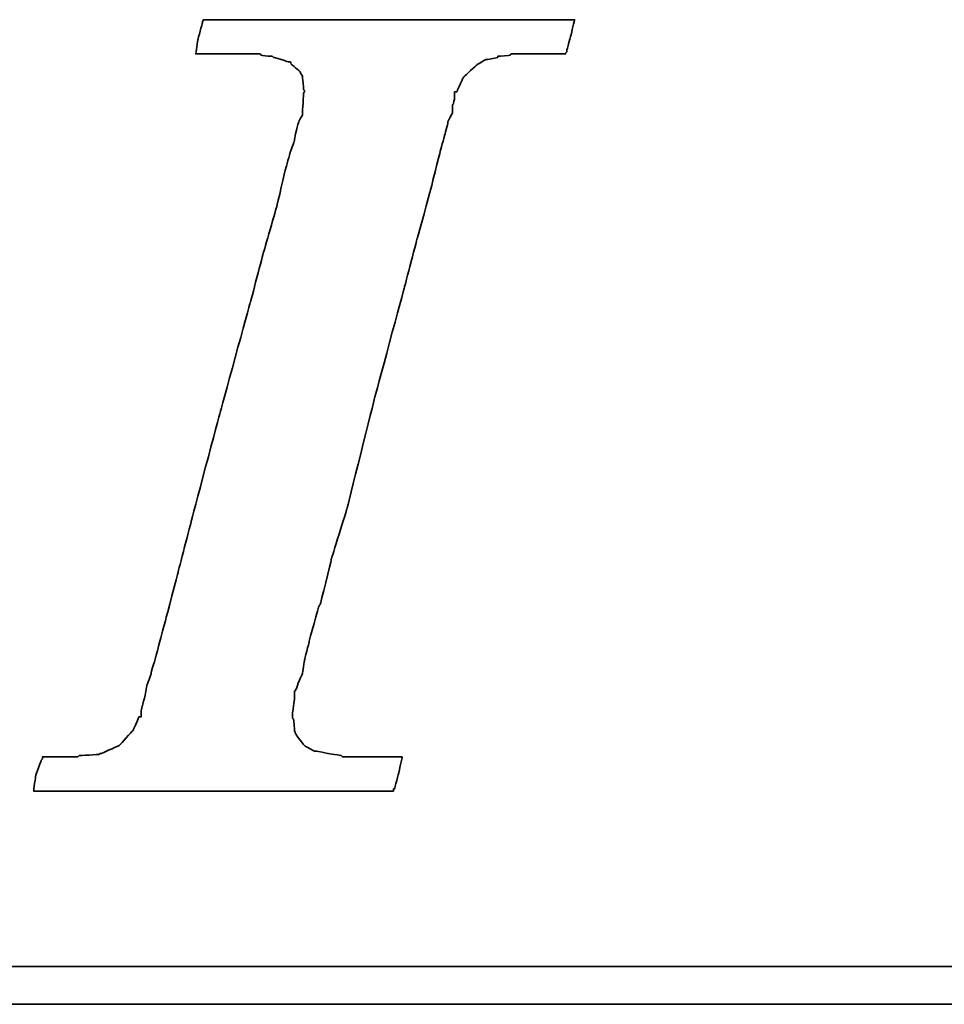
# Model space of a CAD drawing. Header units: millimetres. Extents: x 773 to 1041, y 95 to 192.
# Tile 32 of 50: x 975.21 to 977.37, y 119.97 to 122.27. Entities that reach past the tile are written whole.
import ezdxf

# ---------------------------------------------------------------- set-up
doc = ezdxf.new("R2010")
doc.units = ezdxf.units.MM
doc.header["$LTSCALE"] = 0.15
doc.layers.add('DIM', color=4, linetype='CONTINUOUS')
doc.layers.add('layer 1', color=7, linetype='CONTINUOUS')

# ---------------------------------------------------------------- blocks, each defined once
blk = doc.blocks.new('TBI MOTION logo(完整正式版)')
at = {"layer": 'layer 1', "color": 22, "lineweight": 35}
for points, knots in [([(-40.59125, -7.94375), (-40.59125, -7.94375), (-40.97375, -7.94375), (-40.97375, -7.94375), (-40.97375, -7.94375), (-40.97375, -7.94375), (-41.38125, -7.94375), (-41.38125, -7.94375), (-41.38125, -7.94375), (-41.38125, -7.94375), (-41.54875, -7.94375), (-41.54875, -7.94375), (-41.54875, -7.94375), (-41.54875, -7.94375), (-41.59875, -7.94375), (-41.59875, -7.94375), (-41.59875, -7.94375), (-41.59875, -7.94375), (-41.88375, -7.94375), (-41.88375, -7.94375), (-41.88375, -7.94375), (-41.88375, -7.94375), (-41.90875, -7.91875), (-41.90875, -7.91875), (-41.90875, -7.91875), (-41.90875, -7.91875), (-42.19875, -7.87125), (-42.19875, -7.87125), (-42.19875, -7.87125), (-42.19875, -7.87125), (-42.43875, -7.82375), (-42.43875, -7.82375), (-42.43875, -7.82375), (-42.43875, -7.82375), (-42.45875, -7.82375), (-42.45875, -7.82375), (-42.45875, -7.82375), (-42.45875, -7.82375), (-42.48625, -7.82375), (-42.48625, -7.82375), (-42.48625, -7.82375), (-42.48625, -7.82375), (-42.67625, -7.72375), (-42.67625, -7.72375), (-42.67625, -7.72375), (-42.67625, -7.72375), (-42.70125, -7.70375), (-42.70125, -7.70375), (-42.70125, -7.70375), (-42.70125, -7.70375), (-42.72375, -7.67875), (-42.72375, -7.67875), (-42.72375, -7.67875), (-42.72375, -7.67875), (-42.86875, -7.48875), (-42.86875, -7.48875), (-42.86875, -7.48875), (-42.86875, -7.48875), (-42.89375, -7.43875), (-42.89375, -7.43875), (-42.89375, -7.43875), (-42.89375, -7.43875), (-42.91875, -7.38875), (-42.91875, -7.38875), (-42.91875, -7.38875), (-42.91875, -7.38875), (-42.93875, -7.12875), (-42.93875, -7.12875), (-42.93875, -7.12875), (-42.93875, -7.12875), (-42.96375, -7.10375), (-42.96375, -7.10375), (-42.96375, -7.10375), (-42.96375, -7.10375), (-42.96375, -7.05375), (-42.96375, -7.05375), (-42.96375, -7.05375), (-42.96375, -7.05375), (-42.96375, -7.00875), (-42.96375, -7.00875), (-42.96375, -7.00875), (-42.96375, -7.00875), (-42.91875, -6.69625), (-42.91875, -6.69625), (-42.91875, -6.69625), (-42.91875, -6.69625), (-42.91875, -6.62375), (-42.91875, -6.62375), (-42.91875, -6.62375), (-42.91875, -6.62375), (-42.91875, -6.59625), (-42.91875, -6.59625), (-42.91875, -6.59625), (-42.91875, -6.59625), (-42.91875, -6.57375), (-42.91875, -6.57375), (-42.91875, -6.57375), (-42.91875, -6.57375), (-42.91875, -6.52875), (-42.91875, -6.52875), (-42.91875, -6.52875), (-42.91875, -6.52875), (-42.89375, -6.50375), (-42.89375, -6.50375), (-42.89375, -6.50375), (-42.89375, -6.50375), (-42.84375, -6.38375), (-42.84375, -6.38375), (-42.84375, -6.38375), (-42.84375, -6.38375), (-42.84375, -6.35875), (-42.84375, -6.35875), (-42.84375, -6.35875), (-42.84375, -6.35875), (-42.74625, -6.14375), (-42.74625, -6.14375), (-42.74625, -6.14375), (-42.74625, -6.14375), (-42.70125, -5.85375), (-42.70125, -5.85375), (-42.70125, -5.85375), (-42.70125, -5.85375), (-42.60375, -5.47125), (-42.60375, -5.47125), (-42.60375, -5.47125), (-42.60375, -5.47125), (-42.60375, -5.44875), (-42.60375, -5.44875), (-42.60375, -5.44875), (-42.60375, -5.44875), (-42.38875, -4.67875), (-42.38875, -4.67875), (-42.38875, -4.67875), (-42.38875, -4.67875), (-42.36375, -4.65375), (-42.36375, -4.65375), (-42.36375, -4.65375), (-42.36375, -4.65375), (-42.12375, -3.69625), (-42.12375, -3.69625), (-42.12375, -3.69625), (-42.12375, -3.69625), (-42.12375, -3.67374), (-42.12375, -3.67374), (-42.12375, -3.67374), (-42.12375, -3.67374), (-41.78875, -2.59374), (-41.78875, -2.59374), (-41.78875, -2.59374), (-41.78875, -2.59374), (-41.18875, -0.19375), (-41.18875, -0.19375), (-41.18875, -0.19375), (-41.18875, -0.19375), (-40.54375, 2.20624), (-40.54375, 2.20624), (-40.54375, 2.20624), (-40.54375, 2.20624), (-40.25375, 3.30875), (-40.25375, 3.30875), (-40.25375, 3.30875), (-40.25375, 3.30875), (-39.98875, 4.27125), (-39.98875, 4.27125), (-39.98875, 4.27125), (-39.98875, 4.27125), (-39.77375, 5.13125), (-39.77375, 5.13125), (-39.77375, 5.13125), (-39.77375, 5.13125), (-39.67875, 5.47125), (-39.67875, 5.47125), (-39.67875, 5.47125), (-39.67875, 5.47125), (-39.60375, 5.75625), (-39.60375, 5.75625), (-39.60375, 5.75625), (-39.60375, 5.75625), (-39.60375, 5.78125), (-39.60375, 5.78125), (-39.60375, 5.78125), (-39.60375, 5.78125), (-39.50875, 5.97125), (-39.50875, 5.97125), (-39.50875, 5.97125), (-39.50875, 5.97125), (-39.50875, 6.13875), (-39.50875, 6.13875), (-39.50875, 6.13875), (-39.50875, 6.13875), (-39.48625, 6.16625), (-39.48625, 6.16625), (-39.48625, 6.16625), (-39.48625, 6.16625), (-39.46125, 6.28625), (-39.46125, 6.28625), (-39.46125, 6.28625), (-39.46125, 6.28625), (-39.46125, 6.42625), (-39.46125, 6.42625), (-39.46125, 6.42625), (-39.46125, 6.42625), (-39.41375, 6.42625), (-39.41375, 6.42625), (-39.41375, 6.42625), (-39.41375, 6.42625), (-39.29375, 6.69125), (-39.29375, 6.69125), (-39.29375, 6.69125), (-39.29375, 6.69125), (-39.26875, 6.74125), (-39.26875, 6.74125), (-39.26875, 6.74125), (-39.26875, 6.74125), (-39.24375, 6.76625), (-39.24375, 6.76625), (-39.24375, 6.76625), (-39.24375, 6.76625), (-38.98375, 7.00624), (-38.98375, 7.00624), (-38.98375, 7.00624), (-38.98375, 7.00624), (-38.95625, 7.02624), (-38.95625, 7.02624), (-38.95625, 7.02624), (-38.95625, 7.02624), (-38.78875, 7.12624), (-38.78875, 7.12624), (-38.78875, 7.12624), (-38.78875, 7.12624), (-38.76375, 7.12624), (-38.76375, 7.12624), (-38.76375, 7.12624), (-38.76375, 7.12624), (-38.74375, 7.12624), (-38.74375, 7.12624), (-38.74375, 7.12624), (-38.74375, 7.12624), (-38.52875, 7.17125), (-38.52875, 7.17125), (-38.52875, 7.17125), (-38.52875, 7.17125), (-38.52875, 7.19624), (-38.52875, 7.19624), (-38.52875, 7.19624), (-38.52875, 7.19624), (-38.50375, 7.19624), (-38.50375, 7.19624), (-38.50375, 7.19624), (-38.50375, 7.19624), (-38.26125, 7.21875), (-38.26125, 7.21875), (-38.26125, 7.21875), (-38.26125, 7.21875), (-38.23875, 7.24624), (-38.23875, 7.24624), (-38.23875, 7.24624), (-38.23875, 7.24624), (-38.21625, 7.24624), (-38.21625, 7.24624), (-38.21625, 7.24624), (-38.21625, 7.24624), (-38.18875, 7.24624), (-38.18875, 7.24624), (-38.18875, 7.24624), (-38.18875, 7.24624), (-37.90375, 7.24624), (-37.90375, 7.24624), (-37.90375, 7.24624), (-37.90375, 7.24624), (-37.85375, 7.24624), (-37.85375, 7.24624), (-37.85375, 7.24624), (-37.85375, 7.24624), (-37.75875, 7.24624), (-37.75875, 7.24624), (-37.75875, 7.24624), (-37.75875, 7.24624), (-37.42375, 7.24624), (-37.42375, 7.24624), (-37.42375, 7.24624), (-37.42375, 7.24624), (-37.08875, 7.24624), (-37.08875, 7.24624), (-37.08875, 7.24624), (-37.08875, 7.24624), (-37.06375, 7.24624), (-37.06375, 7.24624), (-37.06375, 7.24624), (-37.06375, 7.24624), (-37.06375, 7.26624), (-37.06375, 7.26624), (-37.06375, 7.26624), (-37.06375, 7.26624), (-37.03875, 7.29125), (-37.03875, 7.29125), (-37.03875, 7.29125), (-37.03875, 7.29125), (-37.03875, 7.31625), (-37.03875, 7.31625), (-37.03875, 7.31625), (-37.03875, 7.31625), (-36.94125, 7.67625), (-36.94125, 7.67625), (-36.94125, 7.67625), (-36.94125, 7.67625), (-36.86875, 7.98625), (-36.86875, 7.98625), (-36.86875, 7.98625), (-36.86875, 7.98625), (-36.98875, 7.98625), (-36.98875, 7.98625), (-36.98875, 7.98625), (-36.98875, 7.98625), (-37.42375, 7.98625), (-37.42375, 7.98625), (-37.42375, 7.98625), (-37.42375, 7.98625), (-37.94875, 7.98625), (-37.94875, 7.98625), (-37.94875, 7.98625), (-37.94875, 7.98625), (-38.57375, 7.98625), (-38.57375, 7.98625), (-38.57375, 7.98625), (-38.57375, 7.98625), (-39.29375, 7.98625), (-39.29375, 7.98625), (-39.29375, 7.98625), (-39.29375, 7.98625), (-40.82875, 7.98625), (-40.82875, 7.98625), (-40.82875, 7.98625), (-40.82875, 7.98625), (-42.36375, 7.98625), (-42.36375, 7.98625), (-42.36375, 7.98625), (-42.36375, 7.98625), (-43.08375, 7.98625), (-43.08375, 7.98625), (-43.08375, 7.98625), (-43.08375, 7.98625), (-43.70875, 7.98625), (-43.70875, 7.98625), (-43.70875, 7.98625), (-43.70875, 7.98625), (-44.23375, 7.98625), (-44.23375, 7.98625), (-44.23375, 7.98625), (-44.23375, 7.98625), (-44.66875, 7.98625), (-44.66875, 7.98625), (-44.66875, 7.98625), (-44.66875, 7.98625), (-44.88375, 7.98625), (-44.88375, 7.98625), (-44.88375, 7.98625), (-44.88375, 7.98625), (-44.90875, 7.94125), (-44.90875, 7.94125), (-44.90875, 7.94125), (-44.90875, 7.94125), (-44.90875, 7.91625), (-44.90875, 7.91625), (-44.90875, 7.91625), (-44.90875, 7.91625), (-45.00375, 7.55625), (-45.00375, 7.55625), (-45.00375, 7.55625), (-45.00375, 7.55625), (-45.05375, 7.24624), (-45.05375, 7.24624), (-45.05375, 7.24624), (-45.05375, 7.24624), (-44.61875, 7.24624), (-44.61875, 7.24624), (-44.61875, 7.24624), (-44.61875, 7.24624), (-44.11375, 7.24624), (-44.11375, 7.24624), (-44.11375, 7.24624), (-44.11375, 7.24624), (-43.99375, 7.24624), (-43.99375, 7.24624), (-43.99375, 7.24624), (-43.99375, 7.24624), (-43.94625, 7.24624), (-43.94625, 7.24624), (-43.94625, 7.24624), (-43.94625, 7.24624), (-43.92374, 7.24624), (-43.92374, 7.24624), (-43.92374, 7.24624), (-43.92374, 7.24624), (-43.65875, 7.24624), (-43.65875, 7.24624), (-43.65875, 7.24624), (-43.65875, 7.24624), (-43.63875, 7.21875), (-43.63875, 7.21875), (-43.63875, 7.21875), (-43.63875, 7.21875), (-43.46875, 7.19624), (-43.46875, 7.19624), (-43.46875, 7.19624), (-43.46875, 7.19624), (-43.39875, 7.19624), (-43.39875, 7.19624), (-43.39875, 7.19624), (-43.39875, 7.19624), (-43.37125, 7.17125), (-43.37125, 7.17125), (-43.37125, 7.17125), (-43.37125, 7.17125), (-43.34875, 7.17125), (-43.34875, 7.17125), (-43.34875, 7.17125), (-43.34875, 7.17125), (-43.20375, 7.12624), (-43.20375, 7.12624), (-43.20375, 7.12624), (-43.20375, 7.12624), (-43.05875, 7.07624), (-43.05875, 7.07624), (-43.05875, 7.07624), (-43.05875, 7.07624), (-43.01375, 7.07624), (-43.01375, 7.07624), (-43.01375, 7.07624), (-43.01375, 7.07624), (-42.98875, 7.02624), (-42.98875, 7.02624), (-42.98875, 7.02624), (-42.98875, 7.02624), (-42.79875, 6.86125), (-42.79875, 6.86125), (-42.79875, 6.86125), (-42.79875, 6.86125), (-42.77375, 6.81125), (-42.77375, 6.81125), (-42.77375, 6.81125), (-42.77375, 6.81125), (-42.74625, 6.76625), (-42.74625, 6.76625), (-42.74625, 6.76625), (-42.74625, 6.76625), (-42.72375, 6.47625), (-42.72375, 6.47625), (-42.72375, 6.47625), (-42.72375, 6.47625), (-42.70125, 6.45124), (-42.70125, 6.45124), (-42.70125, 6.45124), (-42.70125, 6.45124), (-42.70125, 6.42625), (-42.70125, 6.42625), (-42.70125, 6.42625), (-42.70125, 6.42625), (-42.72375, 6.40625), (-42.72375, 6.40625), (-42.72375, 6.40625), (-42.72375, 6.40625), (-42.74625, 5.97125), (-42.74625, 5.97125), (-42.74625, 5.97125), (-42.74625, 5.97125), (-42.74625, 5.94625), (-42.74625, 5.94625), (-42.74625, 5.94625), (-42.74625, 5.94625), (-42.74625, 5.92625), (-42.74625, 5.92625), (-42.74625, 5.92625), (-42.74625, 5.92625), (-42.77375, 5.87625), (-42.77375, 5.87625), (-42.77375, 5.87625), (-42.77375, 5.87625), (-42.81875, 5.80625), (-42.81875, 5.80625), (-42.81875, 5.80625), (-42.81875, 5.80625), (-42.86875, 5.63625), (-42.86875, 5.63625), (-42.86875, 5.63625), (-42.86875, 5.63625), (-42.91875, 5.39625), (-42.91875, 5.39625), (-42.91875, 5.39625), (-42.91875, 5.39625), (-42.91875, 5.37124), (-42.91875, 5.37124), (-42.91875, 5.37124), (-42.91875, 5.37124), (-43.01375, 5.10874), (-43.01375, 5.10874), (-43.01375, 5.10874), (-43.01375, 5.10874), (-43.10875, 4.77124), (-43.10875, 4.77124), (-43.10875, 4.77124), (-43.10875, 4.77124), (-43.29875, 3.95625), (-43.29875, 3.95625), (-43.29875, 3.95625), (-43.29875, 3.95625), (-43.58875, 2.95125), (-43.58875, 2.95125), (-43.58875, 2.95125), (-43.58875, 2.95125), (-43.87375, 1.87125), (-43.87375, 1.87125), (-43.87375, 1.87125), (-43.87375, 1.87125), (-44.52625, -0.50374), (-44.52625, -0.50374), (-44.52625, -0.50374), (-44.52625, -0.50374), (-45.14875, -2.85375), (-45.14875, -2.85375), (-45.14875, -2.85375), (-45.14875, -2.85375), (-45.43375, -3.95875), (-45.43375, -3.95875), (-45.43375, -3.95875), (-45.43375, -3.95875), (-45.69875, -4.96875), (-45.69875, -4.96875), (-45.69875, -4.96875), (-45.69875, -4.96875), (-45.91375, -5.78375), (-45.91375, -5.78375), (-45.91375, -5.78375), (-45.91375, -5.78375), (-46.01375, -6.11875), (-46.01375, -6.11875), (-46.01375, -6.11875), (-46.01375, -6.11875), (-46.01375, -6.14375), (-46.01375, -6.14375), (-46.01375, -6.14375), (-46.01375, -6.14375), (-46.10875, -6.40875), (-46.10875, -6.40875), (-46.10875, -6.40875), (-46.10875, -6.40875), (-46.15375, -6.64875), (-46.15375, -6.64875), (-46.15375, -6.64875), (-46.15375, -6.64875), (-46.20375, -6.83875), (-46.20375, -6.83875), (-46.20375, -6.83875), (-46.20375, -6.83875), (-46.22875, -6.93375), (-46.22875, -6.93375), (-46.22875, -6.93375), (-46.22875, -6.93375), (-46.22875, -7.07875), (-46.22875, -7.07875), (-46.22875, -7.07875), (-46.22875, -7.07875), (-46.27375, -7.07875), (-46.27375, -7.07875), (-46.27375, -7.07875), (-46.27375, -7.07875), (-46.39375, -7.34375), (-46.39375, -7.34375), (-46.39375, -7.34375), (-46.39375, -7.34375), (-46.39375, -7.36875), (-46.39375, -7.36875), (-46.39375, -7.36875), (-46.39375, -7.36875), (-46.42125, -7.38875), (-46.42125, -7.38875), (-46.42125, -7.38875), (-46.42125, -7.38875), (-46.68375, -7.67875), (-46.68375, -7.67875), (-46.68375, -7.67875), (-46.68375, -7.67875), (-46.70875, -7.70375), (-46.70875, -7.70375), (-46.70875, -7.70375), (-46.70875, -7.70375), (-46.75375, -7.72375), (-46.75375, -7.72375), (-46.75375, -7.72375), (-46.75375, -7.72375), (-47.08875, -7.87125), (-47.08875, -7.87125), (-47.08875, -7.87125), (-47.08875, -7.87125), (-47.11625, -7.87125), (-47.11625, -7.87125), (-47.11625, -7.87125), (-47.11625, -7.87125), (-47.13875, -7.89375), (-47.13875, -7.89375), (-47.13875, -7.89375), (-47.13875, -7.89375), (-47.56875, -7.91875), (-47.56875, -7.91875), (-47.56875, -7.91875), (-47.56875, -7.91875), (-47.59625, -7.94375), (-47.59625, -7.94375), (-47.59625, -7.94375), (-47.59625, -7.94375), (-47.64375, -7.94375), (-47.64375, -7.94375), (-47.64375, -7.94375), (-47.64375, -7.94375), (-47.73625, -7.94375), (-47.73625, -7.94375), (-47.73625, -7.94375), (-47.73625, -7.94375), (-48.07375, -7.94375), (-48.07375, -7.94375), (-48.07375, -7.94375), (-48.07375, -7.94375), (-48.36125, -7.94375), (-48.36125, -7.94375), (-48.36125, -7.94375), (-48.36125, -7.94375), (-48.36125, -7.96625), (-48.36125, -7.96625), (-48.36125, -7.96625), (-48.36125, -7.96625), (-48.36125, -7.99125), (-48.36125, -7.99125), (-48.36125, -7.99125), (-48.36125, -7.99125), (-48.38875, -8.01375), (-48.38875, -8.01375), (-48.38875, -8.01375), (-48.38875, -8.01375), (-48.50875, -8.34875), (-48.50875, -8.34875), (-48.50875, -8.34875), (-48.50875, -8.34875), (-48.55375, -8.68625), (-48.55375, -8.68625), (-48.55375, -8.68625), (-48.55375, -8.68625), (-48.45875, -8.68625), (-48.45875, -8.68625), (-48.45875, -8.68625), (-48.45875, -8.68625), (-48.07375, -8.68625), (-48.07375, -8.68625), (-48.07375, -8.68625), (-48.07375, -8.68625), (-47.52375, -8.68625), (-47.52375, -8.68625), (-47.52375, -8.68625), (-47.52375, -8.68625), (-46.92375, -8.68625), (-46.92375, -8.68625), (-46.92375, -8.68625), (-46.92375, -8.68625), (-46.25375, -8.68625), (-46.25375, -8.68625), (-46.25375, -8.68625), (-46.25375, -8.68625), (-46.20375, -8.68625), (-46.20375, -8.68625), (-46.20375, -8.68625), (-46.20375, -8.68625), (-44.71375, -8.68625), (-44.71375, -8.68625), (-44.71375, -8.68625), (-44.71375, -8.68625), (-43.22875, -8.68625), (-43.22875, -8.68625), (-43.22875, -8.68625), (-43.22875, -8.68625), (-42.55875, -8.68625), (-42.55875, -8.68625), (-42.55875, -8.68625), (-42.55875, -8.68625), (-42.50875, -8.68625), (-42.50875, -8.68625), (-42.50875, -8.68625), (-42.50875, -8.68625), (-41.93375, -8.68625), (-41.93375, -8.68625), (-41.93375, -8.68625), (-41.93375, -8.68625), (-41.38125, -8.68625), (-41.38125, -8.68625), (-41.38125, -8.68625), (-41.38125, -8.68625), (-40.97375, -8.68625), (-40.97375, -8.68625), (-40.97375, -8.68625), (-40.97375, -8.68625), (-40.78125, -8.68625), (-40.78125, -8.68625), (-40.78125, -8.68625), (-40.78125, -8.68625), (-40.78125, -8.63875), (-40.78125, -8.63875), (-40.78125, -8.63875), (-40.78125, -8.63875), (-40.75875, -8.63875), (-40.75875, -8.63875), (-40.75875, -8.63875), (-40.75875, -8.63875), (-40.66375, -8.27875), (-40.66375, -8.27875), (-40.66375, -8.27875), (-40.66375, -8.27875), (-40.59125, -7.94375), (-40.59125, -7.94375)], [0, 0, 0, 0, 0.00558659, 0.00558659, 0.00558659, 0.0055866, 0.01117318, 0.01117318, 0.01117318, 0.01117319, 0.01675978, 0.01675978, 0.01675978, 0.01675979, 0.02234637, 0.02234637, 0.02234637, 0.02234638, 0.02793296, 0.02793296, 0.02793296, 0.02793297, 0.03351955, 0.03351955, 0.03351955, 0.03351956, 0.03910615, 0.03910615, 0.03910615, 0.03910616, 0.04469274, 0.04469274, 0.04469274, 0.04469275, 0.05027933, 0.05027933, 0.05027933, 0.05027934, 0.05586592, 0.05586592, 0.05586592, 0.05586593, 0.06145251, 0.06145251, 0.06145251, 0.06145252, 0.06703911, 0.06703911, 0.06703911, 0.06703912, 0.0726257, 0.0726257, 0.0726257, 0.07262571, 0.07821229, 0.07821229, 0.07821229, 0.0782123, 0.08379888, 0.08379888, 0.08379888, 0.08379889, 0.08938547, 0.08938547, 0.08938547, 0.08938548, 0.09497207, 0.09497207, 0.09497207, 0.09497208, 0.10055866, 0.10055866, 0.10055866, 0.10055867, 0.10614525, 0.10614525, 0.10614525, 0.10614526, 0.11173184, 0.11173184, 0.11173184, 0.11173185, 0.11731844, 0.11731844, 0.11731844, 0.11731845, 0.12290503, 0.12290503, 0.12290503, 0.12290504, 0.12849162, 0.12849162, 0.12849162, 0.12849163, 0.13407821, 0.13407821, 0.13407821, 0.13407822, 0.1396648, 0.1396648, 0.1396648, 0.13966481, 0.1452514, 0.1452514, 0.1452514, 0.14525141, 0.15083799, 0.15083799, 0.15083799, 0.150838, 0.15642458, 0.15642458, 0.15642458, 0.15642459, 0.16201117, 0.16201117, 0.16201117, 0.16201118, 0.16759777, 0.16759777, 0.16759777, 0.16759778, 0.17318436, 0.17318436, 0.17318436, 0.17318437, 0.17877095, 0.17877095, 0.17877095, 0.17877096, 0.18435754, 0.18435754, 0.18435754, 0.18435755, 0.18994413, 0.18994413, 0.18994413, 0.18994414, 0.19553073, 0.19553073, 0.19553073, 0.19553074, 0.20111732, 0.20111732, 0.20111732, 0.20111733, 0.20670391, 0.20670391, 0.20670391, 0.20670392, 0.2122905, 0.2122905, 0.2122905, 0.21229051, 0.21787709, 0.21787709, 0.21787709, 0.2178771, 0.22346369, 0.22346369, 0.22346369, 0.2234637, 0.22905028, 0.22905028, 0.22905028, 0.22905029, 0.23463687, 0.23463687, 0.23463687, 0.23463688, 0.24022346, 0.24022346, 0.24022346, 0.24022347, 0.24581006, 0.24581006, 0.24581006, 0.24581007, 0.25139665, 0.25139665, 0.25139665, 0.25139666, 0.25698324, 0.25698324, 0.25698324, 0.25698325, 0.26256983, 0.26256983, 0.26256983, 0.26256984, 0.26815642, 0.26815642, 0.26815642, 0.26815643, 0.27374302, 0.27374302, 0.27374302, 0.27374303, 0.27932961, 0.27932961, 0.27932961, 0.27932962, 0.2849162, 0.2849162, 0.2849162, 0.28491621, 0.29050279, 0.29050279, 0.29050279, 0.2905028, 0.29608939, 0.29608939, 0.29608939, 0.2960894, 0.30167598, 0.30167598, 0.30167598, 0.30167599, 0.30726257, 0.30726257, 0.30726257, 0.30726258, 0.31284916, 0.31284916, 0.31284916, 0.31284917, 0.31843575, 0.31843575, 0.31843575, 0.31843576, 0.32402235, 0.32402235, 0.32402235, 0.32402236, 0.32960894, 0.32960894, 0.32960894, 0.32960895, 0.33519553, 0.33519553, 0.33519553, 0.33519554, 0.34078212, 0.34078212, 0.34078212, 0.34078213, 0.34636872, 0.34636872, 0.34636872, 0.34636873, 0.35195531, 0.35195531, 0.35195531, 0.35195532, 0.3575419, 0.3575419, 0.3575419, 0.35754191, 0.36312849, 0.36312849, 0.36312849, 0.3631285, 0.36871508, 0.36871508, 0.36871508, 0.36871509, 0.37430168, 0.37430168, 0.37430168, 0.37430169, 0.37988827, 0.37988827, 0.37988827, 0.37988828, 0.38547486, 0.38547486, 0.38547486, 0.38547487, 0.39106145, 0.39106145, 0.39106145, 0.39106146, 0.39664804, 0.39664804, 0.39664804, 0.39664805, 0.40223464, 0.40223464, 0.40223464, 0.40223465, 0.40782123, 0.40782123, 0.40782123, 0.40782124, 0.41340782, 0.41340782, 0.41340782, 0.41340783, 0.41899441, 0.41899441, 0.41899441, 0.41899442, 0.42458101, 0.42458101, 0.42458101, 0.42458102, 0.4301676, 0.4301676, 0.4301676, 0.43016761, 0.43575419, 0.43575419, 0.43575419, 0.4357542, 0.44134078, 0.44134078, 0.44134078, 0.44134079, 0.44692737, 0.44692737, 0.44692737, 0.44692738, 0.45251397, 0.45251397, 0.45251397, 0.45251398, 0.45810056, 0.45810056, 0.45810056, 0.45810057, 0.46368715, 0.46368715, 0.46368715, 0.46368716, 0.46927374, 0.46927374, 0.46927374, 0.46927375, 0.47486034, 0.47486034, 0.47486034, 0.47486035, 0.48044693, 0.48044693, 0.48044693, 0.48044694, 0.48603352, 0.48603352, 0.48603352, 0.48603353, 0.49162011, 0.49162011, 0.49162011, 0.49162012, 0.4972067, 0.4972067, 0.4972067, 0.49720671, 0.5027933, 0.5027933, 0.5027933, 0.50279331, 0.50837989, 0.50837989, 0.50837989, 0.5083799, 0.51396648, 0.51396648, 0.51396648, 0.51396649, 0.51955307, 0.51955307, 0.51955307, 0.51955308, 0.52513966, 0.52513966, 0.52513966, 0.52513967, 0.53072626, 0.53072626, 0.53072626, 0.53072627, 0.53631285, 0.53631285, 0.53631285, 0.53631286, 0.54189944, 0.54189944, 0.54189944, 0.54189945, 0.54748603, 0.54748603, 0.54748603, 0.54748604, 0.55307263, 0.55307263, 0.55307263, 0.55307264, 0.55865922, 0.55865922, 0.55865922, 0.55865923, 0.56424581, 0.56424581, 0.56424581, 0.56424582, 0.5698324, 0.5698324, 0.5698324, 0.56983241, 0.57541899, 0.57541899, 0.57541899, 0.575419, 0.58100559, 0.58100559, 0.58100559, 0.5810056, 0.58659218, 0.58659218, 0.58659218, 0.58659219, 0.59217877, 0.59217877, 0.59217877, 0.59217878, 0.59776536, 0.59776536, 0.59776536, 0.59776537, 0.60335196, 0.60335196, 0.60335196, 0.60335197, 0.60893855, 0.60893855, 0.60893855, 0.60893856, 0.61452514, 0.61452514, 0.61452514, 0.61452515, 0.62011173, 0.62011173, 0.62011173, 0.62011174, 0.62569832, 0.62569832, 0.62569832, 0.62569833, 0.63128492, 0.63128492, 0.63128492, 0.63128493, 0.63687151, 0.63687151, 0.63687151, 0.63687152, 0.6424581, 0.6424581, 0.6424581, 0.64245811, 0.64804469, 0.64804469, 0.64804469, 0.6480447, 0.65363128, 0.65363128, 0.65363128, 0.65363129, 0.65921788, 0.65921788, 0.65921788, 0.65921789, 0.66480447, 0.66480447, 0.66480447, 0.66480448, 0.67039106, 0.67039106, 0.67039106, 0.67039107, 0.67597765, 0.67597765, 0.67597765, 0.67597766, 0.68156425, 0.68156425, 0.68156425, 0.68156426, 0.68715084, 0.68715084, 0.68715084, 0.68715085, 0.69273743, 0.69273743, 0.69273743, 0.69273744, 0.69832402, 0.69832402, 0.69832402, 0.69832403, 0.70391061, 0.70391061, 0.70391061, 0.70391062, 0.70949721, 0.70949721, 0.70949721, 0.70949722, 0.7150838, 0.7150838, 0.7150838, 0.71508381, 0.72067039, 0.72067039, 0.72067039, 0.7206704, 0.72625698, 0.72625698, 0.72625698, 0.72625699, 0.73184358, 0.73184358, 0.73184358, 0.73184359, 0.73743017, 0.73743017, 0.73743017, 0.73743018, 0.74301676, 0.74301676, 0.74301676, 0.74301677, 0.74860335, 0.74860335, 0.74860335, 0.74860336, 0.75418994, 0.75418994, 0.75418994, 0.75418995, 0.75977654, 0.75977654, 0.75977654, 0.75977655, 0.76536313, 0.76536313, 0.76536313, 0.76536314, 0.77094972, 0.77094972, 0.77094972, 0.77094973, 0.77653631, 0.77653631, 0.77653631, 0.77653632, 0.78212291, 0.78212291, 0.78212291, 0.78212292, 0.7877095, 0.7877095, 0.7877095, 0.78770951, 0.79329609, 0.79329609, 0.79329609, 0.7932961, 0.79888268, 0.79888268, 0.79888268, 0.79888269, 0.80446927, 0.80446927, 0.80446927, 0.80446928, 0.81005587, 0.81005587, 0.81005587, 0.81005588, 0.81564246, 0.81564246, 0.81564246, 0.81564247, 0.82122905, 0.82122905, 0.82122905, 0.82122906, 0.82681564, 0.82681564, 0.82681564, 0.82681565, 0.83240223, 0.83240223, 0.83240223, 0.83240224, 0.83798883, 0.83798883, 0.83798883, 0.83798884, 0.84357542, 0.84357542, 0.84357542, 0.84357543, 0.84916201, 0.84916201, 0.84916201, 0.84916202, 0.8547486, 0.8547486, 0.8547486, 0.85474861, 0.8603352, 0.8603352, 0.8603352, 0.86033521, 0.86592179, 0.86592179, 0.86592179, 0.8659218, 0.87150838, 0.87150838, 0.87150838, 0.87150839, 0.87709497, 0.87709497, 0.87709497, 0.87709498, 0.88268156, 0.88268156, 0.88268156, 0.88268157, 0.88826816, 0.88826816, 0.88826816, 0.88826817, 0.89385475, 0.89385475, 0.89385475, 0.89385476, 0.89944134, 0.89944134, 0.89944134, 0.89944135, 0.90502793, 0.90502793, 0.90502793, 0.90502794, 0.91061453, 0.91061453, 0.91061453, 0.91061454, 0.91620112, 0.91620112, 0.91620112, 0.91620113, 0.92178771, 0.92178771, 0.92178771, 0.92178772, 0.9273743, 0.9273743, 0.9273743, 0.92737431, 0.93296089, 0.93296089, 0.93296089, 0.9329609, 0.93854749, 0.93854749, 0.93854749, 0.9385475, 0.94413408, 0.94413408, 0.94413408, 0.94413409, 0.94972067, 0.94972067, 0.94972067, 0.94972068, 0.95530726, 0.95530726, 0.95530726, 0.95530727, 0.96089385, 0.96089385, 0.96089385, 0.96089386, 0.96648045, 0.96648045, 0.96648045, 0.96648046, 0.97206704, 0.97206704, 0.97206704, 0.97206705, 0.97765363, 0.97765363, 0.97765363, 0.97765364, 0.98324022, 0.98324022, 0.98324022, 0.98324023, 0.98882682, 0.98882682, 0.98882682, 0.98882683, 0.99441341, 0.99441341, 0.99441341, 0.99441342, 1, 1, 1, 1]), ([(75.90875, -9.47875), (75.90875, -9.47875), (75.90875, -12.28625), (75.90875, -12.28625), (75.90875, -12.28625), (75.90875, -12.28625), (75.90875, -12.47875), (75.90875, -12.47875), (75.90875, -12.47875), (75.90875, -12.47875), (75.71625, -12.47875), (75.71625, -12.47875), (75.71625, -12.47875), (75.71625, -12.47875), (-88.32875, -12.47875), (-88.32875, -12.47875), (-88.32875, -12.47875), (-88.32875, -12.47875), (-88.32875, -13.29375), (-88.32875, -13.29375), (-88.32875, -13.29375), (-88.32875, -13.29375), (82.89125, -13.29375), (82.89125, -13.29375), (82.89125, -13.29375), (82.89125, -13.29375), (75.90875, -9.47875), (75.90875, -9.47875)], [0, 0, 0, 0, 0.14285714, 0.14285714, 0.14285714, 0.14285715, 0.28571429, 0.28571429, 0.28571429, 0.2857143, 0.42857143, 0.42857143, 0.42857143, 0.42857144, 0.57142857, 0.57142857, 0.57142857, 0.57142858, 0.71428571, 0.71428571, 0.71428571, 0.71428572, 0.85714286, 0.85714286, 0.85714286, 0.85714287, 1, 1, 1, 1])]:
    blk.add_open_spline(points, degree=3, knots=knots, dxfattribs=at)

msp = doc.modelspace()

# ---------------------------------------------------------------- block references
at = {"layer": 'DIM', "color": 7, "xscale": 0.1080406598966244, "yscale": 0.1080406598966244, "zscale": 0.1080406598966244}
msp.add_blockref('TBI MOTION logo(完整正式版)', (980.4859, 121.4096), dxfattribs=at)

doc.saveas('drawing.dxf')
